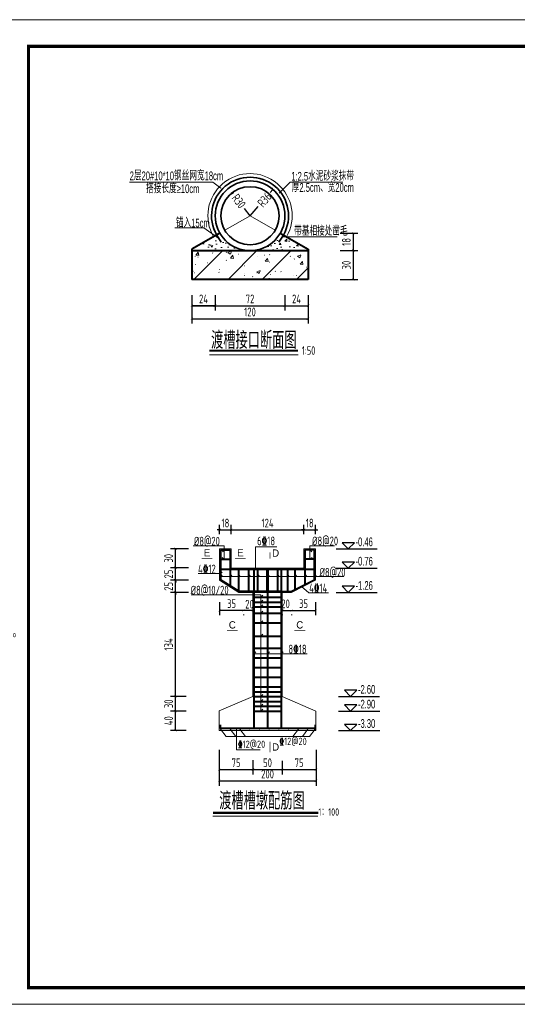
# Model space of a CAD drawing. Header units: inches. Extents: x 97745 to 142261, y 62673 to 100665.
# Tile 144 of 148: x 136610 to 137637, y 92806 to 94838. Entities that reach past the tile are written whole.
import ezdxf
from ezdxf.enums import TextEntityAlignment as Align

# ---------------------------------------------------------------- set-up
doc = ezdxf.new("R2010")
doc.units = ezdxf.units.IN
doc.header["$MEASUREMENT"] = 0
doc.layers.get('0').update_dxf_attribs({"lineweight": 15})
for name, color, linetype, lineweight in [('0文字', 6, 'Continuous', 20), ('0细实线', 4, 'Continuous', 25), ('BM1', 7, 'Continuous', 15), ('CON3', 4, 'Continuous', 20), ('zhang2', 1, 'Continuous', 40), ('尾水图', 1, 'Continuous', 40), ('标注线', 4, 'Continuous', 18), ('粗实线', 7, 'Continuous', 35), ('细实线', 4, 'Continuous', 15), ('细线', 7, 'Continuous', 25), ('轮廓线', 1, 'Continuous', 40), ('钢筋', 1, 'Continuous', 60)]:
    doc.layers.add(name, color=color, linetype=linetype, lineweight=lineweight)
doc.layers.add('_TCH_MASK', color=7, linetype='Continuous')
doc.layers.add('断面标高标注', color=3, linetype='Continuous')
doc.styles.add('03、he-e', font='hztxt_e.shx', dxfattribs={"width": 0.65, "bigfont": 'hztxt.shx'})
doc.styles.add('hz-e', font='hztxt_e.shx', dxfattribs={"width": 0.8, "height": 330, "bigfont": 'hztxt.shx'})
doc.styles.add('HZTXT', font='tssdeng.shx', dxfattribs={"width": 0.75, "bigfont": 'hztxt.shx'})
doc.styles.add('三级钢', font='tssdeng.shx', dxfattribs={"width": 0.7, "height": 30, "bigfont": 'hztxt.shx'})
doc.styles.add('常用', font='tssdeng1.shx', dxfattribs={"width": 0.75, "height": 30, "bigfont": 'hztxt-01.shx'})
doc.dimstyles.new('3', dxfattribs={"dimtxt": 25, "dimasz": 12, "dimexe": 10, "dimexo": 30, "dimgap": 5, "dimtad": 1, "dimdec": 0, "dimzin": 0, "dimdsep": 46, "dimtxsty": 'HZTXT', "dimblk": 'ARCHTICK', "dimcen": 0, "dimclrt": 7, "dimazin": 2, "dimtfac": 1, "dimtdec": 0, "dimtix": 1, "dimtmove": 2, "dimatfit": 3, "dimfxl": 250, "dimtolj": 1, "dimtzin": 0, "dimarcsym": 0})

# ---------------------------------------------------------------- blocks, each defined once
blk = doc.blocks.new('_ArchTick')
at = {"color": 0, "linetype": 'ByBlock', "const_width": 0.15}
blk.add_lwpolyline([(-0.5, -0.5), (0.5, 0.5)], dxfattribs=at)
blk = doc.blocks.new('*D1292')
at = {"color": 0, "lineweight": -2}
for p, q in [((136965.1, 94237.2), (136965.1, 94210.7)), ((136965.1, 94220.7), (137205.1, 94220.7)), ((137205.1, 94237.2), (137205.1, 94210.7))]:
    blk.add_line(p, q, dxfattribs=at)
at = {"color": 0, "lineweight": -2, "xscale": 5, "yscale": 5, "zscale": 5, "rotation": 180}
blk.add_blockref('_ArchTick', (136965.1, 94220.7), dxfattribs=at)
at = {"color": 0, "lineweight": -2, "xscale": 5, "yscale": 5, "zscale": 5}
blk.add_blockref('_ArchTick', (137205.1, 94220.7), dxfattribs=at)
at = {"color": 7, "insert": (137085.1, 94234.7), "char_height": 18, "attachment_point": 5, "style": 'HZTXT'}
blk.add_mtext('\\A1;120', dxfattribs=at)
blk = doc.blocks.new('*D1293')
at = {"color": 0, "lineweight": -2}
for p, q in [((136965.1, 94269.1), (136965.1, 94237.6)), ((137013.1, 94269.1), (137013.1, 94237.6)), ((136965.1, 94247.6), (137013.1, 94247.6))]:
    blk.add_line(p, q, dxfattribs=at)
at = {"color": 0, "lineweight": -2, "xscale": 5, "yscale": 5, "zscale": 5, "rotation": 180}
blk.add_blockref('_ArchTick', (136965.1, 94247.6), dxfattribs=at)
at = {"color": 0, "lineweight": -2, "xscale": 5, "yscale": 5, "zscale": 5}
blk.add_blockref('_ArchTick', (137013.1, 94247.6), dxfattribs=at)
at = {"color": 7, "insert": (136989.1, 94261.6), "char_height": 18, "attachment_point": 5, "style": 'HZTXT'}
blk.add_mtext('\\A1;24', dxfattribs=at)
blk = doc.blocks.new('*D1294')
at = {"color": 0, "lineweight": -2}
for p, q in [((137013.1, 94269.1), (137013.1, 94237.6)), ((137157.1, 94269.1), (137157.1, 94237.6)), ((137013.1, 94247.6), (137157.1, 94247.6))]:
    blk.add_line(p, q, dxfattribs=at)
at = {"color": 0, "lineweight": -2, "xscale": 5, "yscale": 5, "zscale": 5, "rotation": 180}
blk.add_blockref('_ArchTick', (137013.1, 94247.6), dxfattribs=at)
at = {"color": 0, "lineweight": -2, "xscale": 5, "yscale": 5, "zscale": 5}
blk.add_blockref('_ArchTick', (137157.1, 94247.6), dxfattribs=at)
at = {"color": 7, "insert": (137085.1, 94261.6), "char_height": 18, "attachment_point": 5, "style": 'HZTXT'}
blk.add_mtext('\\A1;72', dxfattribs=at)
blk = doc.blocks.new('*D1295')
at = {"color": 0, "lineweight": -2}
for p, q in [((137157.1, 94269.1), (137157.1, 94237.6)), ((137205.1, 94269.1), (137205.1, 94237.6)), ((137157.1, 94247.6), (137205.1, 94247.6))]:
    blk.add_line(p, q, dxfattribs=at)
at = {"color": 0, "lineweight": -2, "xscale": 5, "yscale": 5, "zscale": 5, "rotation": 180}
blk.add_blockref('_ArchTick', (137157.1, 94247.6), dxfattribs=at)
at = {"color": 0, "lineweight": -2, "xscale": 5, "yscale": 5, "zscale": 5}
blk.add_blockref('_ArchTick', (137205.1, 94247.6), dxfattribs=at)
at = {"color": 7, "insert": (137181.1, 94261.6), "char_height": 18, "attachment_point": 5, "style": 'HZTXT'}
blk.add_mtext('\\A1;24', dxfattribs=at)
blk = doc.blocks.new('*D1296')
at = {"color": 0, "lineweight": -2}
for p, q in [((136965.1, 94269.1), (136965.1, 94237.6)), ((137013.1, 94269.1), (137013.1, 94237.6)), ((137013.1, 94247.6), (136965.1, 94247.6))]:
    blk.add_line(p, q, dxfattribs=at)
at = {"color": 0, "lineweight": -2, "xscale": 5, "yscale": 5, "zscale": 5, "rotation": 180}
blk.add_blockref('_ArchTick', (136965.1, 94247.6), dxfattribs=at)
at = {"color": 0, "lineweight": -2, "xscale": 5, "yscale": 5, "zscale": 5}
blk.add_blockref('_ArchTick', (137013.1, 94247.6), dxfattribs=at)
at = {"color": 7, "insert": (136989.1, 94261.6), "char_height": 18, "attachment_point": 5, "style": 'HZTXT'}
blk.add_mtext('\\A1;24', dxfattribs=at)
blk = doc.blocks.new('*D1297')
at = {"color": 0, "lineweight": -2}
for p, q in [((137048.5, 94480.8), (137050.1, 94478.7)), ((137085.1, 94433.3), (137073.7, 94448.2))]:
    blk.add_line(p, q, dxfattribs=at)
at = {"color": 0, "lineweight": -2, "xscale": 5, "yscale": 5, "zscale": 5, "rotation": 127.6363089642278}
blk.add_blockref('_ArchTick', (137048.5, 94480.8), dxfattribs=at)
at = {"color": 7, "insert": (137061.9, 94463.5), "char_height": 18, "attachment_point": 5, "rotation": 307.6363, "style": 'HZTXT'}
blk.add_mtext('\\A1;R30', dxfattribs=at)
blk = doc.blocks.new('*D1299')
at = {"color": 0, "lineweight": -2}
for p, q in [((137132.5, 94487.6), (137126.9, 94481.2)), ((137085.1, 94433.3), (137101.9, 94452.5))]:
    blk.add_line(p, q, dxfattribs=at)
at = {"color": 0, "lineweight": -2, "xscale": 5, "yscale": 5, "zscale": 5, "rotation": 48.92280148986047}
blk.add_blockref('_ArchTick', (137132.5, 94487.6), dxfattribs=at)
at = {"color": 7, "insert": (137115, 94466.3), "char_height": 18, "attachment_point": 5, "rotation": 48.9228, "style": 'HZTXT'}
blk.add_mtext('\\A1;R36', dxfattribs=at)
blk = doc.blocks.new('*D1298')
at = {"color": 0, "lineweight": -2}
for p, q in [((137271, 94397.3), (137307.9, 94397.3)), ((137297.9, 94397.3), (137297.9, 94361.3))]:
    blk.add_line(p, q, dxfattribs=at)
at = {"color": 0, "lineweight": -2, "xscale": 5, "yscale": 5, "zscale": 5}
for p, rotation in [((137297.9, 94397.3), 90), ((137297.9, 94361.3), 270)]:
    blk.add_blockref('_ArchTick', p, dxfattribs=dict(at, rotation=rotation))
at = {"color": 7, "insert": (137283.9, 94379.3), "char_height": 18, "attachment_point": 5, "rotation": 90, "style": 'HZTXT'}
blk.add_mtext('\\A1;18', dxfattribs=at)
blk = doc.blocks.new('*D1300')
at = {"color": 0, "lineweight": -2}
for p, q in [((137271, 94361.3), (137307.9, 94361.3)), ((137297.9, 94361.3), (137297.9, 94301.7)), ((137271, 94301.7), (137307.9, 94301.7))]:
    blk.add_line(p, q, dxfattribs=at)
at = {"color": 0, "lineweight": -2, "xscale": 5, "yscale": 5, "zscale": 5}
for p, rotation in [((137297.9, 94361.3), 90), ((137297.9, 94301.7), 270)]:
    blk.add_blockref('_ArchTick', p, dxfattribs=dict(at, rotation=rotation))
at = {"color": 7, "insert": (137283.9, 94331.5), "char_height": 18, "attachment_point": 5, "rotation": 90, "style": 'HZTXT'}
blk.add_mtext('\\A1;30', dxfattribs=at)
blk = doc.blocks.new('*D1305')
at = {"color": 0, "lineweight": -2}
for p, q in [((137091.2, 93309.5), (137091.2, 93280.3)), ((137151.3, 93308.3), (137151.3, 93280.3)), ((137091.2, 93290.3), (137151.3, 93290.3))]:
    blk.add_line(p, q, dxfattribs=at)
at = {"color": 0, "lineweight": -2, "xscale": 5, "yscale": 5, "zscale": 5, "rotation": 180}
blk.add_blockref('_ArchTick', (137091.2, 93290.3), dxfattribs=at)
at = {"color": 0, "lineweight": -2, "xscale": 5, "yscale": 5, "zscale": 5}
blk.add_blockref('_ArchTick', (137151.3, 93290.3), dxfattribs=at)
at = {"color": 7, "insert": (137121.3, 93304.3), "char_height": 18, "attachment_point": 5, "style": 'HZTXT'}
blk.add_mtext('\\A1;50', dxfattribs=at)
blk = doc.blocks.new('*D1306')
at = {"color": 0, "lineweight": -2}
for p, q in [((137021.3, 93331.2), (137021.3, 93256.8)), ((137221.3, 93331.2), (137221.3, 93256.8)), ((137021.3, 93266.8), (137221.3, 93266.8))]:
    blk.add_line(p, q, dxfattribs=at)
at = {"color": 0, "lineweight": -2, "xscale": 5, "yscale": 5, "zscale": 5, "rotation": 180}
blk.add_blockref('_ArchTick', (137021.3, 93266.8), dxfattribs=at)
at = {"color": 0, "lineweight": -2, "xscale": 5, "yscale": 5, "zscale": 5}
blk.add_blockref('_ArchTick', (137221.3, 93266.8), dxfattribs=at)
at = {"color": 7, "insert": (137121.3, 93280.8), "char_height": 18, "attachment_point": 5, "style": 'HZTXT'}
blk.add_mtext('\\A1;200', dxfattribs=at)
blk = doc.blocks.new('*D1307')
at = {"color": 0, "lineweight": -2}
for p, q in [((137021.3, 93311), (137021.3, 93280.3)), ((137091.2, 93309.5), (137091.2, 93280.3)), ((137021.3, 93290.3), (137091.2, 93290.3))]:
    blk.add_line(p, q, dxfattribs=at)
at = {"color": 0, "lineweight": -2, "xscale": 5, "yscale": 5, "zscale": 5, "rotation": 180}
blk.add_blockref('_ArchTick', (137021.3, 93290.3), dxfattribs=at)
at = {"color": 0, "lineweight": -2, "xscale": 5, "yscale": 5, "zscale": 5}
blk.add_blockref('_ArchTick', (137091.2, 93290.3), dxfattribs=at)
at = {"color": 7, "insert": (137056.2, 93304.3), "char_height": 18, "attachment_point": 5, "style": 'HZTXT'}
blk.add_mtext('\\A1;75', dxfattribs=at)
blk = doc.blocks.new('*D1308')
at = {"color": 0, "lineweight": -2}
for p, q in [((137151.3, 93308.3), (137151.3, 93280.3)), ((137221.3, 93311), (137221.3, 93280.3)), ((137151.3, 93290.3), (137221.3, 93290.3))]:
    blk.add_line(p, q, dxfattribs=at)
at = {"color": 0, "lineweight": -2, "xscale": 5, "yscale": 5, "zscale": 5, "rotation": 180}
blk.add_blockref('_ArchTick', (137151.3, 93290.3), dxfattribs=at)
at = {"color": 0, "lineweight": -2, "xscale": 5, "yscale": 5, "zscale": 5}
blk.add_blockref('_ArchTick', (137221.3, 93290.3), dxfattribs=at)
at = {"color": 7, "insert": (137186.3, 93304.3), "char_height": 18, "attachment_point": 5, "style": 'HZTXT'}
blk.add_mtext('\\A1;75', dxfattribs=at)
blk = doc.blocks.new('*D1329')
at = {"color": 0, "lineweight": -2}
for p, q in [((136953.3, 93410.9), (136921.1, 93410.9)), ((136931.1, 93370.9), (136931.1, 93410.9)), ((136953.3, 93370.9), (136921.1, 93370.9))]:
    blk.add_line(p, q, dxfattribs=at)
at = {"color": 0, "lineweight": -2, "xscale": 5, "yscale": 5, "zscale": 5}
for p, rotation in [((136931.1, 93410.9), 90), ((136931.1, 93370.9), 270)]:
    blk.add_blockref('_ArchTick', p, dxfattribs=dict(at, rotation=rotation))
at = {"color": 7, "insert": (136917.1, 93390.9), "char_height": 18, "attachment_point": 5, "rotation": 90, "style": 'HZTXT'}
blk.add_mtext('\\A1;40', dxfattribs=at)
blk = doc.blocks.new('*D1309')
at = {"color": 0, "lineweight": -2}
for p, q in [((136953.3, 93441.1), (136921.1, 93441.1)), ((136931.1, 93410.9), (136931.1, 93441.1)), ((136953.3, 93410.9), (136921.1, 93410.9))]:
    blk.add_line(p, q, dxfattribs=at)
at = {"color": 0, "lineweight": -2, "xscale": 5, "yscale": 5, "zscale": 5}
for p, rotation in [((136931.1, 93441.1), 90), ((136931.1, 93410.9), 270)]:
    blk.add_blockref('_ArchTick', p, dxfattribs=dict(at, rotation=rotation))
at = {"color": 7, "insert": (136917.1, 93426), "char_height": 18, "attachment_point": 5, "rotation": 90, "style": 'HZTXT'}
blk.add_mtext('\\A1;30', dxfattribs=at)
blk = doc.blocks.new('*D1330')
at = {"color": 0, "lineweight": -2}
for p, q in [((136958.3, 93655.9), (136921.1, 93655.9)), ((136931.1, 93441.1), (136931.1, 93655.9)), ((136953.3, 93441.1), (136921.1, 93441.1))]:
    blk.add_line(p, q, dxfattribs=at)
at = {"color": 0, "lineweight": -2, "xscale": 5, "yscale": 5, "zscale": 5}
for p, rotation in [((136931.1, 93655.9), 90), ((136931.1, 93441.1), 270)]:
    blk.add_blockref('_ArchTick', p, dxfattribs=dict(at, rotation=rotation))
at = {"color": 7, "insert": (136917.1, 93548.5), "char_height": 18, "attachment_point": 5, "rotation": 90, "style": 'HZTXT'}
blk.add_mtext('\\A1;134', dxfattribs=at)
blk = doc.blocks.new('*D1310')
at = {"color": 0, "lineweight": -2}
for p, q in [((136958.3, 93680.9), (136921, 93680.9)), ((136931, 93680.9), (136931, 93685.9)), ((136931, 93655.9), (136931, 93680.9)), ((136958.3, 93655.9), (136921, 93655.9)), ((136931, 93655.9), (136931, 93650.9))]:
    blk.add_line(p, q, dxfattribs=at)
at = {"color": 0, "lineweight": -2, "xscale": 5, "yscale": 5, "zscale": 5}
for p, rotation in [((136931, 93680.9), 270), ((136931, 93655.9), 90)]:
    blk.add_blockref('_ArchTick', p, dxfattribs=dict(at, rotation=rotation))
at = {"color": 7, "insert": (136917, 93668.4), "char_height": 18, "attachment_point": 5, "rotation": 90, "style": 'HZTXT'}
blk.add_mtext('\\A1;25', dxfattribs=at)
blk = doc.blocks.new('*D1311')
at = {"color": 0, "lineweight": -2}
for p, q in [((136931, 93706.6), (136931, 93711.6)), ((136958.3, 93706.6), (136921, 93706.6)), ((136931, 93680.9), (136931, 93706.6)), ((136958.3, 93680.9), (136921, 93680.9)), ((136931, 93680.9), (136931, 93675.9))]:
    blk.add_line(p, q, dxfattribs=at)
at = {"color": 0, "lineweight": -2, "xscale": 5, "yscale": 5, "zscale": 5}
for p, rotation in [((136931, 93706.6), 270), ((136931, 93680.9), 90)]:
    blk.add_blockref('_ArchTick', p, dxfattribs=dict(at, rotation=rotation))
at = {"color": 7, "insert": (136917, 93693.8), "char_height": 18, "attachment_point": 5, "rotation": 90, "style": 'HZTXT'}
blk.add_mtext('\\A1;25', dxfattribs=at)
blk = doc.blocks.new('*D1331')
at = {"color": 0, "lineweight": -2}
for p, q in [((137022.3, 93775.9), (137022.3, 93795)), ((137046.3, 93775.9), (137046.3, 93795)), ((137022.3, 93785), (137017.3, 93785)), ((137022.3, 93785), (137046.3, 93785)), ((137046.3, 93785), (137051.3, 93785))]:
    blk.add_line(p, q, dxfattribs=at)
at = {"color": 0, "lineweight": -2, "xscale": 5, "yscale": 5, "zscale": 5}
blk.add_blockref('_ArchTick', (137022.3, 93785), dxfattribs=at)
at = {"color": 0, "lineweight": -2, "xscale": 5, "yscale": 5, "zscale": 5, "rotation": 180}
blk.add_blockref('_ArchTick', (137046.3, 93785), dxfattribs=at)
at = {"color": 7, "insert": (137034.3, 93799), "char_height": 18, "attachment_point": 5, "style": 'HZTXT'}
blk.add_mtext('\\A1;18', dxfattribs=at)
blk = doc.blocks.new('*D1312')
at = {"color": 0, "lineweight": -2}
for p, q in [((137046.3, 93775.9), (137046.3, 93795)), ((137196.3, 93775.9), (137196.3, 93795)), ((137046.3, 93785), (137196.3, 93785))]:
    blk.add_line(p, q, dxfattribs=at)
at = {"color": 0, "lineweight": -2, "xscale": 5, "yscale": 5, "zscale": 5, "rotation": 180}
blk.add_blockref('_ArchTick', (137046.3, 93785), dxfattribs=at)
at = {"color": 0, "lineweight": -2, "xscale": 5, "yscale": 5, "zscale": 5}
blk.add_blockref('_ArchTick', (137196.3, 93785), dxfattribs=at)
at = {"color": 7, "insert": (137121.3, 93799), "char_height": 18, "attachment_point": 5, "style": 'HZTXT'}
blk.add_mtext('\\A1;124', dxfattribs=at)
blk = doc.blocks.new('*D1332')
at = {"color": 0, "lineweight": -2}
for p, q in [((137196.3, 93775.9), (137196.3, 93795)), ((137220.3, 93775.9), (137220.3, 93795)), ((137196.3, 93785), (137191.3, 93785)), ((137196.3, 93785), (137220.3, 93785)), ((137220.3, 93785), (137225.3, 93785))]:
    blk.add_line(p, q, dxfattribs=at)
at = {"color": 0, "lineweight": -2, "xscale": 5, "yscale": 5, "zscale": 5}
blk.add_blockref('_ArchTick', (137196.3, 93785), dxfattribs=at)
at = {"color": 0, "lineweight": -2, "xscale": 5, "yscale": 5, "zscale": 5, "rotation": 180}
blk.add_blockref('_ArchTick', (137220.3, 93785), dxfattribs=at)
at = {"color": 7, "insert": (137208.3, 93799), "char_height": 18, "attachment_point": 5, "style": 'HZTXT'}
blk.add_mtext('\\A1;18', dxfattribs=at)
blk = doc.blocks.new('*D1333')
at = {"color": 0, "lineweight": -2}
for p, q in [((137151.3, 93618.7), (137170.8, 93618.7)), ((137151.3, 93610.4), (137151.3, 93608.7)), ((137170.8, 93610.4), (137170.8, 93608.7))]:
    blk.add_line(p, q, dxfattribs=at)
at = {"color": 0, "lineweight": -2, "xscale": 5, "yscale": 5, "zscale": 5, "rotation": 180}
blk.add_blockref('_ArchTick', (137151.3, 93618.7), dxfattribs=at)
at = {"color": 0, "lineweight": -2, "xscale": 5, "yscale": 5, "zscale": 5}
blk.add_blockref('_ArchTick', (137170.8, 93618.7), dxfattribs=at)
at = {"color": 7, "insert": (137158.5, 93632.3), "char_height": 18, "attachment_point": 5, "style": 'HZTXT'}
blk.add_mtext('\\A1;20', dxfattribs=at)
blk = doc.blocks.new('*D1313')
at = {"color": 0, "lineweight": -2}
for p, q in [((137220.3, 93635.4), (137220.3, 93608.7)), ((137170.8, 93618.7), (137220.3, 93618.7)), ((137170.8, 93610.4), (137170.8, 93608.7))]:
    blk.add_line(p, q, dxfattribs=at)
at = {"color": 0, "lineweight": -2, "xscale": 5, "yscale": 5, "zscale": 5, "rotation": 180}
blk.add_blockref('_ArchTick', (137170.8, 93618.7), dxfattribs=at)
at = {"color": 0, "lineweight": -2, "xscale": 5, "yscale": 5, "zscale": 5}
blk.add_blockref('_ArchTick', (137220.3, 93618.7), dxfattribs=at)
at = {"color": 7, "insert": (137195.5, 93632.7), "char_height": 18, "attachment_point": 5, "style": 'HZTXT'}
blk.add_mtext('\\A1;35', dxfattribs=at)
blk = doc.blocks.new('*D1323')
at = {"color": 0, "lineweight": -2}
for p, q in [((136958.3, 93745.9), (136921, 93745.9)), ((136931, 93706.6), (136931, 93745.9)), ((136958.3, 93706.6), (136921, 93706.6))]:
    blk.add_line(p, q, dxfattribs=at)
at = {"color": 0, "lineweight": -2, "xscale": 5, "yscale": 5, "zscale": 5}
for p, rotation in [((136931, 93745.9), 90), ((136931, 93706.6), 270)]:
    blk.add_blockref('_ArchTick', p, dxfattribs=dict(at, rotation=rotation))
at = {"color": 7, "insert": (136917, 93726.3), "char_height": 18, "attachment_point": 5, "rotation": 90, "style": 'HZTXT'}
blk.add_mtext('\\A1;30', dxfattribs=at)
blk = doc.blocks.new('*D1324')
at = {"color": 0, "lineweight": -2}
for p, q in [((137091.2, 93618.7), (137071.7, 93618.7)), ((137071.7, 93610.4), (137071.7, 93608.7)), ((137091.2, 93610.4), (137091.2, 93608.7))]:
    blk.add_line(p, q, dxfattribs=at)
at = {"color": 0, "lineweight": -2, "xscale": 5, "yscale": 5, "zscale": 5, "rotation": 180}
blk.add_blockref('_ArchTick', (137071.7, 93618.7), dxfattribs=at)
at = {"color": 0, "lineweight": -2, "xscale": 5, "yscale": 5, "zscale": 5}
blk.add_blockref('_ArchTick', (137091.2, 93618.7), dxfattribs=at)
at = {"color": 7, "insert": (137084, 93631.6), "char_height": 18, "attachment_point": 5, "style": 'HZTXT'}
blk.add_mtext('\\A1;20', dxfattribs=at)
blk = doc.blocks.new('*D1325')
at = {"color": 0, "lineweight": -2}
for p, q in [((137022.2, 93635.4), (137022.2, 93608.7)), ((137071.7, 93618.7), (137022.2, 93618.7)), ((137071.7, 93610.4), (137071.7, 93608.7))]:
    blk.add_line(p, q, dxfattribs=at)
at = {"color": 0, "lineweight": -2, "xscale": 5, "yscale": 5, "zscale": 5, "rotation": 180}
blk.add_blockref('_ArchTick', (137022.2, 93618.7), dxfattribs=at)
at = {"color": 0, "lineweight": -2, "xscale": 5, "yscale": 5, "zscale": 5}
blk.add_blockref('_ArchTick', (137071.7, 93618.7), dxfattribs=at)
at = {"color": 7, "insert": (137047, 93632.7), "char_height": 18, "attachment_point": 5, "style": 'HZTXT'}
blk.add_mtext('\\A1;35', dxfattribs=at)

msp = doc.modelspace()

# ---------------------------------------------------------------- hatches: boundary and pattern name
at = {"layer": '_TCH_MASK'}
for points in [[(137025.604, 93373.508, -1), (137023.3, 93373.508, -1)], [(137045.604, 93373.508, -1), (137043.3, 93373.508, -1)], [(137065.604, 93373.508, -1), (137063.3, 93373.508, -1)], [(137085.604, 93373.508, -1), (137083.3, 93373.508, -1)], [(137105.604, 93373.508, -1), (137103.3, 93373.508, -1)], [(137125.604, 93373.508, -1), (137123.3, 93373.508, -1)], [(137145.604, 93373.508, -1), (137143.3, 93373.508, -1)], [(137165.604, 93373.508, -1), (137163.3, 93373.508, -1)], [(137185.604, 93373.508, -1), (137183.3, 93373.508, -1)], [(137205.604, 93373.508, -1), (137203.3, 93373.508, -1)], [(137220.609, 93373.508, -1), (137218.305, 93373.508, -1)]]:
    msp.add_hatch(color=1, dxfattribs=at).paths.add_polyline_path(points)
at = {"layer": 'BM1'}
h = msp.add_hatch(dxfattribs=at)
h.set_pattern_fill('AR-CONC', color=4, scale=5, style=0)
h.set_pattern_definition([(50, (-295.558, 312.018), (35.863009, -3.137607), [3.75, -41.25]), (355, (-295.56, 312.018), (-6.937567, 37.609607), [3, -33]), (100.4514, (-292.57, 311.756), (28.925469, 34.471977), [3.1870095, -35.0571056]), (46.1842, (-295.56, 322.018), (53.362052, -8.275951), [5.625, -61.875]), (96.6356, (-291.11, 321.33), (46.733135, 48.705894), [4.780514, -52.58565]), (351.1842, (-295.56, 322.02), (46.733097, 48.70593), [4.5, -49.5]), (21, (-290.558, 319.518), (29.8453526, -20.1309445), [3.75, -41.25]), (326, (-290.56, 319.518), (12.165767, 36.257502), [3, -33]), (71.4514, (-288.07, 317.84), (42.0111314, 16.126525), [3.1870095, -35.0571056]), (37.5, (-295.558, 312.018), (0.6079928, 16.6446927), [0, -32.6, 0, -33.5, 0, -33.125]), (7.5, (-295.558, 312.018), (13.1534769, 19.7205856), [0, -19.1, 0, -31.85, 0, -12.625]), (327.5, (-306.708, 312.018), (26.6911218, -1.1277436), [0, -12.5, 0, -39, 0, -51.75]), (317.5, (-311.708, 312.018), (29.1593085, 5.005249), [0, -16.25, 0, -25.9, 0, -36.75])])
h.paths.add_polyline_path([(137085.147, 94361.313, -0.26794919), (137022.794, 94397.313), (137016.298, 94393.563), (137020.992, 94386.171), (137013.155, 94391.748), (136965.147, 94364.031), (136965.147, 94361.313)])
h.paths.add_polyline_path([(137205.147, 94361.313), (137205.147, 94364.031), (137160.484, 94389.818), (137151.618, 94389.818), (137153.996, 94393.563), (137147.501, 94397.313, -0.26794919), (137085.147, 94361.313)])
h = msp.add_hatch(dxfattribs=at)
h.set_pattern_fill('GJHNT', color=4, scale=10, style=0, pattern_type=2)
h.set_pattern_definition([(45, (-295.56, 312.02), (-35.355339, 35.355339), []), (50, (-295.56, 312.02), (71.726018, -6.275213), [7.5, -82.5]), (355, (-295.56, 312.02), (-13.875133, 75.219213), [6, -66]), (100.4514, (-289.58, 311.495), (57.850938, 68.943954), [6.37402, -70.11421]), (46.1842, (-295.56, 332.02), (106.724105, -16.5519), [11.25, -123.75]), (96.6356, (-286.66, 330.64), (93.46627, 97.41179), [9.56103, -105.1713]), (351.1842, (-295.56, 332.02), (93.466195, 97.41186), [9, -99]), (21, (-285.56, 327.02), (59.690705, -40.26189), [7.5, -82.5]), (326, (-285.56, 327.02), (24.331533, 72.515005), [6, -66]), (71.4514, (-280.584, 323.66), (84.022263, 32.25305), [6.37402, -70.11421]), (37.5, (-295.558, 312.018), (1.2159855, 33.2893854), [0.5, -65.2, 0.5, -67, 0.5, -66.25]), (7.5, (-295.558, 312.018), (26.306954, 39.441171), [0.5, -38.2, 0.5, -63.7, 0.5, -25.25]), (327.5, (-317.858, 312.018), (53.3822436, -2.255487), [0.5, -25, 0.5, -78, 0.5, -103.5]), (317.5, (-327.86, 312.018), (58.318617, 10.010498), [0.5, -32.5, 0.5, -51.8, 0.5, -73.5])])
h.paths.add_polyline_path([(136965.147, 94361.313), (136965.147, 94301.713), (137205.147, 94301.713), (137205.147, 94361.313)])

# ---------------------------------------------------------------- linework, layer by layer
at = {"color": 6, "linetype": 'Continuous'}
for p, q in [((137008.165, 94502.62), (136836.251, 94502.62)), ((137024.789, 94489.948), (137008.165, 94502.62)), ((137145.002, 94479.761), (137168.083, 94502.843)), ((137168.083, 94502.843), (137276.549, 94502.843)), ((136989.982, 94408.239), (136930.091, 94408.239)), ((137020.992, 94386.171), (136989.982, 94408.239)), ((137151.618, 94389.818), (137265.236, 94389.818))]:
    msp.add_line(p, q, dxfattribs=at)
for p, q in [((137085.147, 94433.313), (137033.186, 94403.313)), ((137085.147, 94433.313), (137137.109, 94403.313)), ((137032.071, 93752.001), (136967.97, 93752.001)), ((137032.071, 93743.865), (137027.963, 93739.628)), ((137032.071, 93752.001), (137032.071, 93724.23)), ((137096.1, 93703.865), (137096.1, 93750.044)), ((137096.1, 93750.044), (137140.218, 93750.044)), ((137208.677, 93724.23), (137208.677, 93752.001)), ((137208.677, 93752.001), (137259.37, 93752.001)), ((137208.677, 93743.865), (137212.785, 93739.628)), ((137032.071, 93724.23), (137027.68, 93727.667)), ((137208.677, 93724.23), (137213.068, 93727.667)), ((137024.238, 93695.168), (136978.005, 93695.168)), ((137024.238, 93695.168), (137027.325, 93697.952)), ((137024.238, 93688.509), (137027.325, 93691.293)), ((137044.261, 93688.509), (137047.347, 93691.293)), ((137061.184, 93688.509), (137064.27, 93691.293)), ((137082.283, 93688.509), (137085.369, 93691.293)), ((137100.769, 93688.509), (137103.855, 93691.293)), ((137121.261, 93688.509), (137124.347, 93691.293)), ((137218.283, 93688.509), (137221.37, 93691.293)), ((137024.238, 93688.509), (137279.021, 93688.509)), ((137141.753, 93688.495), (137144.839, 93691.279)), ((137162.256, 93688.488), (137165.342, 93691.272)), ((137177.758, 93688.481), (137180.845, 93691.265)), ((137198.261, 93688.481), (137201.347, 93691.265)), ((137107.547, 93650.785), (136963.945, 93650.785)), ((137107.547, 93410.865), (137107.547, 93650.785)), ((137151.283, 93655.865), (137151.283, 93441.096)), ((137191.106, 93668.312), (137206.197, 93654.683)), ((137206.197, 93654.683), (137246.736, 93654.683)), ((137107.547, 93645.865), (137111.674, 93649.991)), ((137107.547, 93635.865), (137111.674, 93639.991)), ((137107.547, 93625.865), (137111.674, 93629.991)), ((137107.547, 93613.172), (137111.674, 93617.299)), ((137107.547, 93593.172), (137111.674, 93597.299)), ((137107.547, 93565.592), (137111.674, 93569.719)), ((137093.238, 93528.883), (137097.365, 93533.009)), ((137093.238, 93528.883), (137203.379, 93528.883)), ((137121.261, 93528.883), (137125.388, 93533.009)), ((137149.283, 93528.883), (137153.41, 93533.009))]:
    msp.add_line(p, q)
at = {"ltscale": 5}
for p, q in [((137184.459, 94146.34), (137001.432, 94146.34)), ((137022.238, 93745.865), (137022.238, 93680.865)), ((137022.261, 93745.865), (137046.261, 93745.865)), ((137046.261, 93745.865), (137046.261, 93705.865)), ((137220.261, 93745.865), (137196.261, 93745.865)), ((137196.261, 93745.865), (137196.261, 93705.865)), ((137196.283, 93743.865), (137196.261, 93743.865)), ((137196.283, 93705.865), (137196.283, 93740.865)), ((137220.283, 93680.865), (137220.283, 93745.865)), ((137046.261, 93705.865), (137196.261, 93705.865)), ((137062.238, 93655.865), (137022.238, 93680.865)), ((137170.783, 93655.865), (137220.283, 93680.865)), ((137151.283, 93655.865), (137062.238, 93655.865)), ((137091.238, 93655.865), (137091.238, 93441.096)), ((137151.283, 93655.865), (137170.783, 93655.865)), ((137091.238, 93441.096), (137021.261, 93411.096)), ((137151.283, 93441.096), (137221.261, 93410.865)), ((137021.261, 93411.096), (137021.261, 93370.865)), ((137221.261, 93410.865), (137221.261, 93370.865)), ((137221.261, 93370.865), (137021.261, 93370.865))]:
    msp.add_line(p, q, dxfattribs=at)
msp.add_arc((137085.147, 94433.313), 87, 330, 210)
at = {"layer": '0细实线', "ltscale": 0.5}
msp.add_line((137097.454, 93702.159), (137094.746, 93705.57), dxfattribs=at)
at = {"layer": '0细实线', "const_width": 1.8}
for points in [[(137126.223, 93738.291), (137126.223, 93725.791)], [(136985.113, 93725.52), (137007.613, 93725.52)], [(137076.373, 93725.52), (137053.873, 93725.52)], [(137037.324, 93576.843), (137059.824, 93576.843)], [(137199.015, 93576.843), (137176.515, 93576.843)], [(137126.223, 93325.57), (137126.223, 93348.07)]]:
    msp.add_lwpolyline(points, dxfattribs=at)
at = {"layer": 'BM1', "const_width": 0.677}
msp.add_lwpolyline([(136514.205, 94837.664), (139387.26, 94837.664), (139387.26, 92805.992), (136514.205, 92805.992), (136514.205, 94837.664)], dxfattribs=at)
at = {"layer": 'BM1'}
msp.add_lwpolyline([(136514.205, 94837.664), (139387.26, 94837.664), (139387.26, 92805.992), (136514.205, 92805.992)], close=True, dxfattribs=at)
at = {"layer": 'BM1', "color": 0, "linetype": 'Continuous', "const_width": 6.771}
msp.add_lwpolyline([(136627.862, 92839.846), (136627.862, 94783.288), (139353.405, 94783.288), (139353.405, 92839.846)], close=True, dxfattribs=at)
at = {"layer": 'CON3'}
msp.add_line((137008.679, 93193.997), (137224.95, 93193.997), dxfattribs=at)
at = {"layer": 'zhang2', "const_width": 4.8}
msp.add_lwpolyline([(137008.647, 93200.795), (137226.086, 93200.795)], dxfattribs=at)
at = {"layer": '尾水图'}
for p, q in [((137024.238, 93743.865), (137024.238, 93681.802)), ((137024.238, 93743.865), (137044.261, 93743.865)), ((137044.238, 93743.865), (137044.267, 93669.421)), ((137218.283, 93743.865), (137198.261, 93743.865)), ((137198.261, 93743.865), (137198.261, 93671.863)), ((137218.283, 93681.802), (137218.283, 93743.865)), ((137024.238, 93724.23), (137044.261, 93724.23)), ((137218.283, 93724.23), (137198.261, 93724.23)), ((137024.238, 93703.865), (137218.283, 93703.865)), ((137061.179, 93703.865), (137061.194, 93658.958)), ((137082.278, 93703.865), (137082.293, 93657.865)), ((137093.238, 93703.865), (137093.238, 93374.865)), ((137100.764, 93703.865), (137100.779, 93657.865)), ((137121.261, 93703.865), (137121.261, 93374.865)), ((137141.758, 93703.865), (137141.743, 93657.865)), ((137149.283, 93703.865), (137149.283, 93374.865)), ((137162.261, 93703.865), (137162.245, 93657.865)), ((137177.764, 93703.865), (137177.749, 93661.682)), ((137062.963, 93657.865), (137024.238, 93681.802)), ((137170.059, 93657.865), (137218.283, 93681.802)), ((137151.283, 93657.865), (137062.963, 93657.865)), ((137151.283, 93657.865), (137170.059, 93657.865)), ((137093.238, 93645.865), (137149.283, 93645.865)), ((137093.238, 93635.865), (137149.283, 93635.865)), ((137093.238, 93625.865), (137149.283, 93625.865)), ((137093.238, 93613.172), (137149.283, 93613.172)), ((137093.238, 93593.172), (137149.283, 93593.172)), ((137093.238, 93565.592), (137149.283, 93565.592)), ((137093.238, 93540.865), (137149.283, 93540.865)), ((137093.238, 93520.865), (137149.283, 93520.865)), ((137093.238, 93500.865), (137149.283, 93500.865)), ((137093.238, 93480.865), (137149.283, 93480.865)), ((137093.238, 93460.865), (137149.283, 93460.865)), ((137093.238, 93450.865), (137149.283, 93450.865)), ((137093.238, 93440.865), (137149.283, 93440.865)), ((137093.238, 93430.865), (137149.283, 93430.865)), ((137093.238, 93420.865), (137149.283, 93420.865)), ((137093.238, 93410.865), (137149.283, 93410.865)), ((137023.261, 93382.586), (137023.261, 93374.865)), ((137219.261, 93374.865), (137023.261, 93374.865)), ((137219.261, 93382.452), (137219.261, 93374.865))]:
    msp.add_line(p, q, dxfattribs=at)
at = {"layer": '断面标高标注', "color": 3}
for p, q in [((137262.619, 93745.865), (137347.778, 93745.865)), ((137262.619, 93705.865), (137347.778, 93705.865)), ((137262.619, 93655.865), (137347.778, 93655.865)), ((137267.619, 93441.286), (137352.296, 93441.286)), ((137267.619, 93410.881), (137352.778, 93410.881)), ((137267.619, 93370.865), (137352.778, 93370.865))]:
    msp.add_line(p, q, dxfattribs=at)
for points in [[(137275.221, 93758.463), (137287.819, 93745.865), (137300.417, 93758.463)], [(137275.221, 93718.463), (137287.819, 93705.865), (137300.417, 93718.463)], [(137275.221, 93668.463), (137287.819, 93655.865), (137300.417, 93668.463)], [(137280.221, 93453.884), (137292.819, 93441.286), (137305.417, 93453.884)], [(137280.221, 93423.479), (137292.819, 93410.881), (137305.417, 93423.479)], [(137280.221, 93383.463), (137292.819, 93370.865), (137305.417, 93383.463)]]:
    msp.add_lwpolyline(points, close=True, dxfattribs=at)
at = {"layer": '粗实线'}
for p, q in [((137016.298, 94393.563), (137025.638, 94378.853)), ((137153.996, 94393.563), (137144.656, 94378.853))]:
    msp.add_line(p, q, dxfattribs=at)
for radius in [72, 60]:
    msp.add_circle((137085.147, 94433.313), radius, dxfattribs=at)
msp.add_arc((137085.147, 94433.313), 79.5, 330, 210, dxfattribs=at)
at = {"layer": '细实线'}
for p, q in [((137107.547, 93440.865), (137111.674, 93444.991)), ((137107.547, 93430.865), (137111.674, 93434.991)), ((137107.547, 93420.865), (137111.674, 93424.991)), ((137107.547, 93410.865), (137111.674, 93414.991)), ((137024.35, 93373.287), (137035.674, 93358.29)), ((137044.404, 93373.287), (137055.728, 93358.29)), ((137057.469, 93374.865), (137057.469, 93331.067)), ((137064.292, 93373.287), (137075.616, 93358.29)), ((137184.93, 93373.287), (137173.606, 93358.29)), ((137204.526, 93373.287), (137193.202, 93358.29)), ((137219.431, 93373.287), (137208.107, 93358.29)), ((137035.674, 93358.29), (137208.107, 93358.29)), ((137057.469, 93331.067), (137105.798, 93331.067))]:
    msp.add_line(p, q, dxfattribs=at)
at = {"layer": '细线', "ltscale": 5, "const_width": 4}
msp.add_lwpolyline([(137001.432, 94154.598), (137184.052, 94154.598)], dxfattribs=at)
at = {"layer": '轮廓线'}
for p, q in [((137022.794, 94397.313), (136965.147, 94364.031)), ((137147.501, 94397.313), (137205.147, 94364.031)), ((136965.147, 94364.031), (136965.147, 94301.713)), ((137205.147, 94364.031), (137205.147, 94301.713)), ((136965.147, 94361.313), (137205.147, 94361.313)), ((137205.147, 94301.713), (136965.147, 94301.713))]:
    msp.add_line(p, q, dxfattribs=at)
at = {"layer": '钢筋', "ltscale": 0.5}
msp.add_line((137121.266, 93703.865), (137121.282, 93657.865), dxfattribs=at)

# ---------------------------------------------------------------- texts
at = {"ltscale": 5, "style": '三级钢', "width": 0.7}
for s, height, p in [('渡槽接口断面图', 36, (137092.946, 94158.463)), ('1:50', 17.5, (137205.956, 94146.34)), ('渡槽槽墩配筋图 ', 36, (137117.366, 93207.568))]:
    msp.add_text(s, height=height, dxfattribs=at).set_placement(p, align=Align.CENTER)
at = {"style": 'hz-e', "width": 0.7}
msp.add_text('1、图中尺寸单位:高程以米计（相对高程，以现状桥面高程为0m起算），其余以厘米计。', height=24, dxfattribs=at).set_placement((135819.237, 93562.46))
at = {"layer": '0文字', "style": '常用', "width": 0.75}
for s, height, p in [('%%C8@20', 18, (136969.154, 93752.584)), ('6%%13218', 18, (137099.782, 93753.12)), ('%%C8@20', 18, (137213.188, 93753.037)), ('4%%13212', 18, (136977.797, 93695.259)), ('%%C8@20', 18, (137228.567, 93688.509)), ('%%C8@10/20', 18, (136962.653, 93651.588)), ('4%%13214', 18, (137207.225, 93656.037)), ('8%%13218', 18, (137164.388, 93529.95)), ('%%13212@20', 15, (137060.18, 93334.897)), ('%%13212@20', 15, (137145.849, 93340.886))]:
    msp.add_text(s, height=height, dxfattribs=at).set_placement(p)
at = {"layer": '0细实线', "ltscale": 0.5, "style": 'hz-e'}
for s, p in [('E', (136996.363, 93730.02)), ('E', (137065.123, 93730.02)), ('C', (137048.574, 93581.343)), ('C', (137187.765, 93581.343))]:
    msp.add_text(s, height=15, dxfattribs=at).set_placement(p, align=Align.CENTER)
for p in [(137130.723, 93737.041), (137130.723, 93336.82)]:
    msp.add_text('D', height=15, dxfattribs=at).set_placement(p, align=Align.MIDDLE_LEFT)
at = {"layer": '断面标高标注', "color": 3, "style": '03、he-e', "width": 0.65}
for s, p in [('2层20#10*10钢丝网宽18cm', (136836.735, 94506.679)), ('1:2.5水泥砂浆抹带', (137170.222, 94505.788)), ('搭接长度≥10cm', (136870.647, 94480.122)), ('厚2.5cm、宽20cm', (137171.235, 94482.684)), ('锚入15cm', (136932.08, 94409.364)), ('带基相接处凿毛', (137176.172, 94392.163))]:
    msp.add_text(s, height=18, dxfattribs=at).set_placement(p)
for s, p in [('-0.46', (137302.939, 93745.865)), ('-0.76', (137302.939, 93705.865)), ('-1.26', (137302.939, 93655.865)), ('-2.60', (137307.939, 93441.286)), ('-2.90', (137307.939, 93410.881)), ('-3.30', (137307.939, 93370.865))]:
    msp.add_text(s, height=18, dxfattribs=at).set_placement(p, align=Align.BOTTOM_LEFT)
at = {"layer": '标注线', "style": '三级钢', "width": 0.7}
msp.add_text('1：100', height=15, dxfattribs=at).set_placement((137226.182, 93195.148))

# ---------------------------------------------------------------- dimensions: what is measured, and where the dimension line sits
for mpoint, picture, middle in [((137048.509, 94480.827), '*D1297', (137061.89, 94463.474)), ((137132.457, 94487.589), '*D1299', (137114.972, 94466.33))]:
    dim = msp.add_radius_dim(center=(137085.147, 94433.313), mpoint=mpoint, dimstyle='3', override={"dimtxt": 18, "dimasz": 5, "dimlfac": 0.5})
    dim.commit()
    dim.dimension.update_dxf_attribs({"geometry": picture, "text_midpoint": middle, "dimtype": 164})
for base, p1, p2, angle, override, picture, middle in [((137297.926, 94361.313), (137241.041, 94397.313), (137277.926, 94361.313), 90, {"dimtxt": 18, "dimasz": 5, "dimlfac": 0.5}, '*D1298', (137283.926, 94379.313)), ((137297.926, 94301.713), (137241.041, 94361.313), (137241.041, 94301.713), 90, {"dimtxt": 18, "dimasz": 5, "dimlfac": 0.5}, '*D1300', (137283.926, 94331.513)), ((136965.147, 94247.557), (137013.147, 94299.15), (136965.147, 94299.15), 180, {"dimtxt": 18, "dimasz": 5, "dimlfac": 0.5}, '*D1296', (136989.147, 94261.557)), ((136931.046, 93680.865), (136988.31, 93655.865), (136988.31, 93680.865), 90, {"dimtxt": 18, "dimasz": 5}, '*D1310', (136917.046, 93668.365)), ((136931.141, 93441.096), (136983.31, 93410.865), (136983.31, 93441.096), 90, {"dimtxt": 18, "dimasz": 5}, '*D1309', (136917.141, 93425.98)), ((136931.141, 93410.865), (136983.31, 93370.865), (136983.31, 93410.865), 90, {"dimtxt": 18, "dimasz": 5}, '*D1329', (136917.141, 93390.865))]:
    dim = msp.add_linear_dim(base=base, p1=p1, p2=p2, angle=angle, dimstyle='3', override=override)
    dim.commit()
    dim.dimension.update_dxf_attribs({"geometry": picture, "text_midpoint": middle})
for base, p1, p2, override, picture, middle in [((137013.147, 94247.557), (136965.147, 94299.15), (137013.147, 94299.15), {"dimtxt": 18, "dimasz": 5, "dimlfac": 0.5}, '*D1293', (136989.147, 94261.557)), ((137157.147, 94247.557), (137013.147, 94299.15), (137157.147, 94299.15), {"dimtxt": 18, "dimasz": 5, "dimlfac": 0.5}, '*D1294', (137085.147, 94261.557)), ((137205.147, 94247.557), (137157.147, 94299.15), (137205.147, 94299.15), {"dimtxt": 18, "dimasz": 5, "dimlfac": 0.5}, '*D1295', (137181.147, 94261.557)), ((137205.147, 94220.749), (136965.147, 94267.163), (137205.147, 94267.163), {"dimtxt": 18, "dimasz": 5, "dimlfac": 0.5}, '*D1292', (137085.147, 94234.749)), ((137221.261, 93266.836), (137021.261, 93361.232), (137221.261, 93361.232), {"dimtxt": 18, "dimasz": 5}, '*D1306', (137121.261, 93280.836))]:
    dim = msp.add_linear_dim(base=base, p1=p1, p2=p2, dimstyle='3', override=override)
    dim.commit()
    dim.dimension.update_dxf_attribs({"geometry": picture, "text_midpoint": middle})
for base, p1, p2, text, picture, middle in [((137046.261, 93785.025), (137022.261, 93745.865), (137046.261, 93745.865), '18', '*D1331', (137034.261, 93799.025)), ((137196.261, 93785.047), (137046.261, 93745.865), (137196.261, 93745.865), '124', '*D1312', (137121.261, 93799.047)), ((137220.261, 93785.028), (137196.261, 93745.865), (137220.261, 93745.865), '18', '*D1332', (137208.261, 93799.028)), ((137220.283, 93618.693), (137170.783, 93640.379), (137220.283, 93665.379), '35', '*D1313', (137195.533, 93632.693)), ((137091.238, 93290.337), (137021.261, 93341.02), (137091.238, 93339.545), '75', '*D1307', (137056.25, 93304.337)), ((137151.283, 93290.337), (137091.238, 93339.545), (137151.283, 93338.306), '50', '*D1305', (137121.261, 93304.337)), ((137221.261, 93290.288), (137151.283, 93338.306), (137221.261, 93341.02), '75', '*D1308', (137186.272, 93304.288))]:
    dim = msp.add_linear_dim(base=base, p1=p1, p2=p2, text=text, dimstyle='3', override={"dimtxt": 18, "dimasz": 5})
    dim.commit()
    dim.dimension.update_dxf_attribs({"geometry": picture, "text_midpoint": middle})
for base, p1, p2, angle, text, picture, middle in [((136931.046, 93745.865), (136988.31, 93706.636), (136988.31, 93745.865), 90, '30', '*D1323', (136917.046, 93726.251)), ((136931.046, 93706.636), (136988.31, 93680.865), (136988.31, 93706.636), 90, '25', '*D1311', (136917.046, 93693.751)), ((136931.141, 93655.865), (136983.31, 93441.096), (136988.31, 93655.865), 90, '134', '*D1330', (136917.141, 93548.48)), ((137022.238, 93618.693), (137071.738, 93640.379), (137022.238, 93665.379), 180, '35', '*D1325', (137046.988, 93632.693))]:
    dim = msp.add_linear_dim(base=base, p1=p1, p2=p2, angle=angle, text=text, dimstyle='3', override={"dimtxt": 18, "dimasz": 5})
    dim.commit()
    dim.dimension.update_dxf_attribs({"geometry": picture, "text_midpoint": middle})
dim = msp.add_linear_dim(base=(137071.738, 93618.693), p1=(137091.238, 93640.379), p2=(137071.738, 93640.379), angle=180, text='20', dimstyle='3', override={"dimtxt": 18, "dimasz": 5})
dim.commit()
dim.dimension.update_dxf_attribs({"geometry": '*D1324', "text_midpoint": (137083.988, 93631.591), "dimtype": 160})
dim = msp.add_linear_dim(base=(137170.783, 93618.693), p1=(137151.283, 93640.379), p2=(137170.783, 93640.379), text='20', dimstyle='3', override={"dimtxt": 18, "dimasz": 5})
dim.commit()
dim.dimension.update_dxf_attribs({"geometry": '*D1333', "text_midpoint": (137158.533, 93632.278), "dimtype": 160})

doc.saveas('drawing.dxf')
